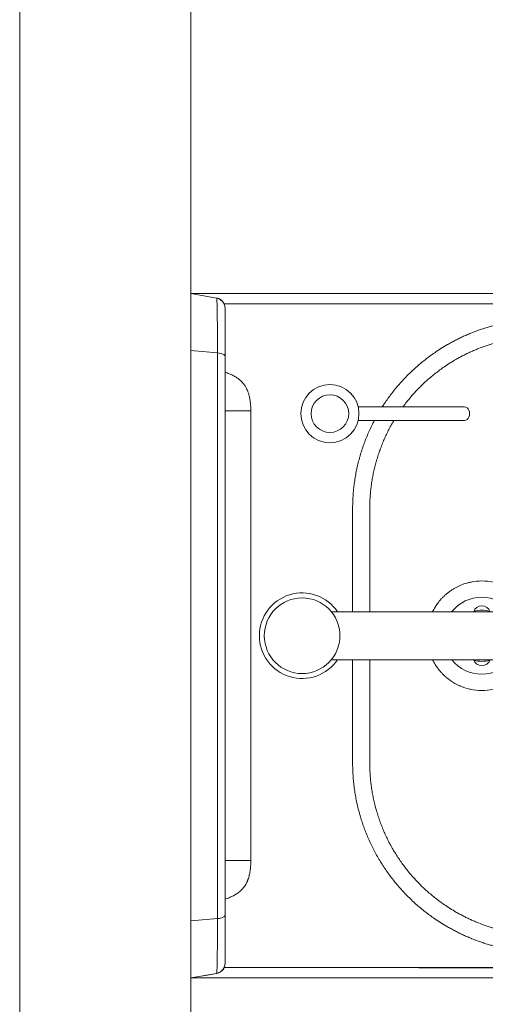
# Model space of a CAD drawing. Header units: centimetres. Extents: x 100159 to 225226, y -81380 to -23241.
# Tile 31 of 139: x 202755 to 202782, y -65366 to -65308. Entities that reach past the tile are written whole.
import ezdxf
from ezdxf.xclip import XClip

# ---------------------------------------------------------------- set-up
doc = ezdxf.new("R2010")
doc.units = ezdxf.units.CM
doc.header["$XCLIPFRAME"] = 2
doc.layers.get('0').update_dxf_attribs({"lineweight": 5})
doc.layers.add('10', color=252, linetype='Continuous', lineweight=5)
doc.layers.add('DDL- CLOISONS DOUBLAGES', color=1, linetype='Continuous', lineweight=5)
doc.layers.add('23', color=63, linetype='Continuous')
doc.layers.add('DDL-PLAN MASSE PAYSAGE', color=7, linetype='Continuous')

# ---------------------------------------------------------------- blocks, each defined once
blk = doc.blocks.new('Lave mains à commande non manuelle')
at = {"color": 0}
for p, q in [((-200.95, 0), (-200.95, -303.32)), ((-200.95, 0), (-200.73, -1.22)), ((-198.29, -15.04), (-200.95, 0)), ((-200.95, 0), (-200.95, 0)), ((-200.95, 0), (199.05, 0)), ((-166.22, -15.55), (-167.61, 0)), ((165.72, 0), (164.33, -15.55)), ((199.05, 0), (196.4, -15.04)), ((199.04, -0.1), (199.06, 0)), ((199.05, -303.32), (199.05, 0)), ((198.83, -1.25), (199.02, -0.22)), ((199.02, -0.22), (199.04, -0.1)), ((-199.63, -7.49), (-198.29, -15.04)), ((-199.62, -7.49), (-198.29, -15.04)), ((196.4, -15.04), (197.74, -7.49)), ((196.4, -15.04), (197.74, -7.49)), ((-198.29, -15.04), (-198.29, -15.04)), ((-198.29, -15.04), (-198.22, -15.39)), ((-198.29, -15.04), (-198.29, -15.04)), ((-198.29, -15.04), (-198.29, -15.04)), ((-197.82, -16.53), (-197.34, -17.38)), ((164.33, -15.55), (-166.22, -15.55)), ((195.45, -17.38), (195.93, -16.53)), ((196.33, -15.39), (196.4, -15.04)), ((196.4, -15.04), (196.4, -15.04)), ((196.4, -15.04), (196.4, -15.04)), ((196.4, -15.04), (196.4, -15.04)), ((-197.34, -17.38), (-196.05, -18.75)), ((-196.5, -18.3), (-195.85, -18.86)), ((-196.37, -18.41), (-196.14, -18.61)), ((-196.05, -18.75), (-194.35, -19.67)), ((-194.95, -303.32), (-194.95, -19.35)), ((-194.95, -19.35), (-194.95, -33.88)), ((-194.35, -19.67), (-192.38, -20)), ((190.5, -20), (-192.39, -20)), ((-192.37, -20), (-192.38, -20)), ((-132.38, -20), (-132.38, -35)), ((-24.65, -20), (-24.65, -20.05)), ((-11.24, -20.05), (-24.65, -20.05)), ((-23.79, -20), (-23.79, -20.05)), ((-23.71, -20.05), (-23.71, -20.1)), ((-20.51, -20.1), (-23.71, -20.1)), ((-23.1, -20.05), (-23.1, -20.1)), ((-21.12, -20.05), (-21.12, -20.1)), ((-20.51, -20.05), (-20.51, -20.1)), ((-20.23, -20.05), (-20.23, -20.1)), ((-14.85, -20.1), (-20.23, -20.1)), ((-19.24, -20), (-19.24, -20.05)), ((-18.38, -20), (-18.38, -20.05)), ((-14.85, -20.05), (-14.85, -20.1)), ((-14.45, -20.05), (-14.45, -20.1)), ((-9.7, -20.1), (-14.45, -20.1)), ((-13.23, -20.05), (-13.23, -20.1)), ((-11.24, -20), (-11.24, -20.05)), ((-10.91, -20), (-10.91, -20.1)), ((-10.76, -20), (-10.76, -20.05)), ((-10.76, -20.05), (-4.59, -20.05)), ((-9.7, -20.05), (-9.7, -20.1)), ((-9.19, -20.05), (-9.19, -20.1)), ((-7.98, -20.1), (-9.19, -20.1)), ((-9.04, -20), (-9.04, -20.05)), ((-7.98, -20.05), (-7.98, -20.1)), ((-7.41, -20.05), (-7.41, -20.1)), ((-3.43, -20.1), (-7.41, -20.1)), ((-6.8, -20.05), (-6.8, -20.1)), ((-6.3, -20), (-6.3, -20.05)), ((-5.32, -20.05), (-5.32, -20.1)), ((-4.59, -20), (-4.59, -20.05)), ((-3.98, -20), (-3.98, -20.05)), ((2.48, -20.05), (-3.98, -20.05)), ((-3.43, -20.05), (-3.43, -20.1)), ((-2.94, -20.05), (-2.94, -20.1)), ((0.25, -20.1), (-2.94, -20.1)), ((-2.34, -20.05), (-2.34, -20.1)), ((-1.91, -20), (-1.91, -20.05)), ((-0.35, -20.05), (-0.35, -20.1)), ((0, -20), (0, -20.05)), ((0.25, -20.05), (0.25, -20.1)), ((0.75, -20.05), (0.75, -20.1)), ((9.1, -20.1), (0.75, -20.1)), ((2.39, -20), (2.39, -20.05)), ((2.48, -20), (2.48, -20.05)), ((2.84, -20), (2.84, -20.1)), ((2.94, -20), (2.94, -20.05)), ((9.17, -20.05), (2.94, -20.05)), ((3.44, -20.05), (3.44, -20.1)), ((4.92, -20.05), (4.92, -20.1)), ((6.41, -20.05), (6.41, -20.1)), ((7.01, -20.05), (7.01, -20.1)), ((9.1, -20.05), (9.1, -20.1)), ((9.17, -20), (9.17, -20.05)), ((9.45, -20), (9.45, -20.1)), ((12.64, -20.1), (9.45, -20.1)), ((10, -20), (10, -20.05)), ((10, -20.05), (16.23, -20.05)), ((10.05, -20.05), (10.05, -20.1)), ((11.71, -20), (11.71, -20.05)), ((12.04, -20.05), (12.04, -20.1)), ((12.64, -20.05), (12.64, -20.1)), ((13.13, -20.05), (13.13, -20.1)), ((21.79, -20.1), (13.13, -20.1)), ((14.52, -20), (14.52, -20.05)), ((15.22, -20.05), (15.22, -20.1)), ((15.83, -20.05), (15.83, -20.1)), ((16.23, -20), (16.23, -20.05)), ((16.53, -20), (16.53, -20.05)), ((22.29, -20.05), (16.53, -20.05)), ((17.81, -20.05), (17.81, -20.1)), ((18.42, -20.05), (18.42, -20.1)), ((18.93, -20), (18.93, -20.05)), ((20.67, -20), (20.67, -20.05)), ((21.19, -20.05), (21.19, -20.1)), ((21.52, -20), (21.52, -20.05)), ((21.79, -20.05), (21.79, -20.1)), ((22.29, -20), (22.29, -20.05)), ((130.49, -20), (130.49, -35)), ((190.49, -20), (192.46, -19.67)), ((192.46, -19.67), (194.16, -18.75)), ((193.05, -19.35), (193.05, -303.32)), ((193.06, -133.21), (193.05, -19.35)), ((193.96, -18.86), (194.48, -18.42)), ((194.16, -18.75), (195.45, -17.38)), ((194.22, -18.63), (194.33, -18.54)), ((151, -24.9), (150.95, -25.01)), ((-132.38, -35), (130.49, -35)), ((136.5, -34.62), (136.38, -34.64)), ((-14.95, -82.1), (-14.95, -187.39)), ((13.05, -82.1), (13.05, -187.39)), ((-134.73, -159.87), (-134.73, -97.75)), ((-126.73, -97.87), (-126.73, -159.87)), ((193.06, -201.96), (193.06, -133.21))]:
    blk.add_line(p, q, dxfattribs=at)
for centre, radius in [((-0.95, -65), 22.1), ((-130.73, -81.22), 17), ((-130.73, -81.22), 11)]:
    blk.add_circle(centre, radius, dxfattribs=at)
for centre, radius, start, end in [((-0.95, -65), 25, 304.05591, 235.94409), ((-0.95, -170), 22.5, 128.86023, 231.16575), ((-0.95, -170), 22.5, 308.8335, 51.14095), ((-13.45, -170), 5, 107.72355, 252.27645), ((-0.95, -170), 15, 162.02818, 197.97305), ((11.55, -170), 5, 287.71904, 72.28096), ((-0.95, -170), 15, 342.1606, 17.8394)]:
    blk.add_arc(centre, radius, start, end, dxfattribs=at)
blk.add_ellipse((-130.73, -159.87), major_axis=(-4, 0), ratio=0.75, start_param=0, end_param=3.141593, dxfattribs=at)
for points, start_tangent, end_tangent in [([(-198.29, -15.04), (-198.27, -15.14)], (0.173716, -0.984796), (0.190714, -0.981646)), ([(-198.29, -15.04), (-198.18, -15.09), (-197.88, -15.13), (-197.24, -15.18)], (0.33437, -0.942442), (0.998949, -0.045826)), ([(-198.27, -15.14), (-198.06, -15.96)], (0.190714, -0.981646), (0.326298, -0.945267)), ([(-198.06, -15.96), (-197.82, -16.53)], (0.326298, -0.945267), (0.42135, -0.906898)), ([(-197.82, -16.53), (-197.59, -16.98)], (0.42135, -0.906898), (0.4968, -0.867865)), ([(-197.59, -16.98), (-197.37, -17.33)], (0.4968, -0.867865), (0.555519, -0.831504)), ([(-197.24, -15.18), (-197.12, -15.19), (-195.98, -15.24), (-194.37, -15.3), (-192.35, -15.35), (-189.92, -15.39), (-187.12, -15.43), (-180.61, -15.5), (-176.16, -15.52), (-172.17, -15.54), (-166.22, -15.55)], (0.998949, -0.045826), (1, -0.000966)), ([(-166.22, -15.55), (-165.96, -17.32), (-165.52, -18.74)], (0.088614, -0.996066), (0.377882, -0.925854)), ([(163.61, -18.78), (164.06, -17.37), (164.33, -15.55)], (0.386986, 0.922086), (0.088608, 0.996067)), ([(164.33, -15.55), (170.28, -15.54), (174.27, -15.52), (178.72, -15.5), (185.23, -15.43), (188.03, -15.39), (190.46, -15.35), (192.48, -15.3), (194.09, -15.24), (195.23, -15.19), (195.36, -15.18)], (1, 0.000966), (0.998944, 0.045948)), ([(195.36, -15.18), (195.99, -15.13), (196.29, -15.09), (196.4, -15.04)], (0.998944, 0.045948), (0.33437, 0.942442)), ([(195.45, -17.38), (195.66, -17.04)], (0.562965, 0.826481), (0.506887, 0.862013)), ([(195.66, -17.04), (195.93, -16.53)], (0.506887, 0.862013), (0.421377, 0.906886)), ([(195.93, -16.53), (196.17, -15.96)], (0.421377, 0.906886), (0.326473, 0.945207)), ([(196.17, -15.96), (196.38, -15.14)], (0.326473, 0.945207), (0.19074, 0.981641)), ([(196.38, -15.14), (196.4, -15.04)], (0.19074, 0.981641), (0.173716, 0.984796)), ([(196.4, -15.04), (196.4, -15.04), (196.4, -15.04), (196.4, -15.04)], (0.97628, 0.216511), (-0.765628, 0.643283)), ([(-197.37, -17.33), (-196.54, -18.33)], (0.555519, -0.831504), (0.721868, -0.69203)), ([(-196.54, -18.33), (-196.29, -18.56), (-196.03, -18.76)], (0.721868, -0.69203), (0.793957, -0.607974)), ([(-196.03, -18.76), (-194.93, -19.43)], (0.793957, -0.607974), (0.905348, -0.424671)), ([(-194.93, -19.43), (-194.48, -19.62), (-194.29, -19.69)], (0.905348, -0.424671), (0.948412, -0.317042)), ([(-194.29, -19.69), (-192.52, -20)], (0.948412, -0.317042), (0.999708, -0.024171)), ([(-192.52, -20), (-192.38, -20)], (0.999708, -0.024171), (1, 0)), ([(-165.52, -18.74), (-164.95, -19.67), (-164.65, -19.9)], (0.377882, -0.925854), (0.87439, -0.485223)), ([(-164.65, -19.9), (-164.29, -20)], (0.87439, -0.485223), (1, -0.000016)), ([(-153.66, -23.32), (-154.04, -22.46), (-154.93, -20.03)], (-0.409433, 0.91234), (-0.31302, 0.949746)), ([(153.04, -20.03), (152.15, -22.46), (151.72, -23.44)], (-0.313082, -0.949726), (-0.413616, -0.910451)), ([(162.4, -20), (163.04, -19.69), (163.1, -19.63)], (1, 0.000016), (0.692503, 0.721415)), ([(163.1, -19.63), (163.61, -18.78)], (0.692503, 0.721415), (0.386986, 0.922086)), ([(190.49, -20), (190.63, -20)], (1, 0), (0.999721, 0.023619)), ([(190.63, -20), (192.35, -19.71)], (0.999721, 0.023619), (0.951271, 0.308357)), ([(192.35, -19.71), (192.53, -19.65), (193, -19.45)], (0.951271, 0.308357), (0.908873, 0.417074)), ([(193, -19.45), (194.06, -18.83)], (0.908873, 0.417074), (0.804554, 0.593879)), ([(194.06, -18.83), (194.3, -18.64), (194.56, -18.41)], (0.804554, 0.593879), (0.73474, 0.678349)), ([(194.56, -18.41), (195.45, -17.38)], (0.73474, 0.678349), (0.562965, 0.826481)), ([(-153.52, -23.63), (-153.66, -23.32)], (-0.420356, 0.907359), (-0.409433, 0.91234)), ([(-152.89, -24.9), (-153.52, -23.63)], (-0.468657, 0.88338), (-0.420356, 0.907359)), ([(-152.78, -25.11), (-152.89, -24.9)], (-0.477393, 0.87869), (-0.468657, 0.88338)), ([(-151.25, -27.54), (-152.22, -26.09), (-152.78, -25.11)], (-0.591716, 0.806147), (-0.477393, 0.87869)), ([(-150.91, -27.99), (-151.25, -27.54)], (-0.61555, 0.788098), (-0.591716, 0.806147)), ([(-150.14, -28.91), (-150.91, -27.99)], (-0.667693, 0.744437), (-0.61555, 0.788098)), ([(149.02, -27.99), (148.15, -29.02), (147.99, -29.19)], (-0.61555, -0.788098), (-0.684762, -0.728767)), ([(149.17, -27.8), (149.02, -27.99)], (-0.60532, -0.795982), (-0.61555, -0.788098)), ([(150.95, -25.01), (150.33, -26.09), (149.17, -27.8)], (-0.473121, -0.880998), (-0.60532, -0.795982)), ([(151.63, -23.63), (151, -24.9)], (-0.420356, -0.907359), (-0.468657, -0.88338)), ([(151.72, -23.44), (151.63, -23.63)], (-0.413616, -0.910451), (-0.420356, -0.907359)), ([(-194.95, -33.88), (-194.95, -65.14), (-194.96, -93.92), (-194.96, -120.41), (-194.97, -144.79), (-194.97, -167.24), (-194.97, -187.94), (-194.97, -207.06), (-194.97, -224.78), (-194.96, -241.29), (-194.95, -256.75), (-194.95, -268.51)], (-0.000126, -1), (0.000651, -1)), ([(-149.62, -29.46), (-150.04, -29.02), (-150.14, -28.91)], (-0.700618, 0.713537), (-0.667693, 0.744437)), ([(-148.21, -30.74), (-149.62, -29.46)], (-0.780018, 0.625758), (-0.700618, 0.713537)), ([(-147.63, -31.18), (-148.21, -30.74)], (-0.808029, 0.589143), (-0.780018, 0.625758)), ([(-146.94, -31.66), (-147.45, -31.31), (-147.63, -31.18)], (-0.837869, 0.545872), (-0.808029, 0.589143)), ([(-145.39, -32.55), (-146.94, -31.66)], (-0.891999, 0.452038), (-0.837869, 0.545872)), ([(-144.36, -33.03), (-144.43, -33), (-145.39, -32.55)], (-0.91916, 0.393884), (-0.891999, 0.452038)), ([(-143.51, -33.37), (-144.36, -33.03)], (-0.937246, 0.348669), (-0.91916, 0.393884)), ([(-142.65, -33.67), (-143.51, -33.37)], (-0.951923, 0.306337), (-0.937246, 0.348669)), ([(-140.93, -34.15), (-142.65, -33.67)], (-0.972979, 0.230895), (-0.951923, 0.306337)), ([(-139.86, -34.38), (-140.93, -34.15)], (-0.981859, 0.189611), (-0.972979, 0.230895)), ([(-138.71, -34.57), (-139.86, -34.38)], (-0.98864, 0.150304), (-0.981859, 0.189611)), ([(137.97, -34.38), (136.5, -34.62)], (-0.981859, -0.189611), (-0.990138, -0.140099)), ([(139.04, -34.15), (137.97, -34.38)], (-0.972952, -0.231008), (-0.981859, -0.189611)), ([(140.25, -33.83), (139.04, -34.15)], (-0.959209, -0.282699), (-0.972952, -0.231008)), ([(141.62, -33.37), (140.25, -33.83)], (-0.937246, -0.348669), (-0.959209, -0.282699)), ([(142.16, -33.16), (141.62, -33.37)], (-0.926297, -0.376793), (-0.937246, -0.348669)), ([(143.5, -32.55), (142.54, -33), (142.16, -33.16)], (-0.891999, -0.452038), (-0.926297, -0.376793)), ([(144.46, -32.02), (143.5, -32.55)], (-0.860432, -0.509565), (-0.891999, -0.452038)), ([(145.74, -31.18), (145.56, -31.31), (144.46, -32.02)], (-0.808029, -0.589143), (-0.860432, -0.509565)), ([(145.98, -31), (145.74, -31.18)], (-0.796733, -0.604332), (-0.808029, -0.589143)), ([(147.73, -29.46), (145.98, -31)], (-0.700618, -0.713537), (-0.796733, -0.604332)), ([(147.99, -29.19), (147.73, -29.46)], (-0.684762, -0.728767), (-0.700618, -0.713537)), ([(-138.39, -34.62), (-138.71, -34.57)], (-0.990138, 0.140099), (-0.98864, 0.150304)), ([(-132.38, -35), (-136.93, -34.79), (-138.39, -34.62)], (-1, 0), (-0.990138, 0.140099)), ([(136.38, -34.64), (135.04, -34.79), (130.49, -35)], (-0.990683, -0.136191), (-1, 0)), ([(13.05, -94.52), (25.17, -94.52), (31.88, -94.51), (38.6, -94.51), (41.73, -94.5), (44.86, -94.5), (51.13, -94.49), (53.76, -94.48), (56.39, -94.48), (59.02, -94.48), (61.65, -94.48), (63.24, -94.48), (64.03, -94.48), (64.83, -94.48), (65.6, -94.49), (66.38, -94.49), (67.93, -94.49), (68.32, -94.49), (68.71, -94.49), (69.09, -94.49), (69.48, -94.49), (70.26, -94.49), (71.03, -94.49), (71.83, -94.49), (72.62, -94.49), (73.41, -94.5), (74.21, -94.51), (75.79, -94.54), (77.38, -94.59), (80.55, -94.75), (82.07, -94.85), (83.59, -94.97), (84.47, -95.05), (85.36, -95.14), (87.13, -95.34), (88.89, -95.57), (92.4, -96.13), (94.15, -96.45), (95.9, -96.8), (99.35, -97.57), (101.07, -98), (102.77, -98.46), (103.62, -98.7), (104.47, -98.94), (106.15, -99.45), (107.84, -99.99), (109.53, -100.55), (111.21, -101.15), (112.87, -101.77), (116.17, -103.1), (119.43, -104.53), (122.64, -106.06), (128.87, -109.42), (131.87, -111.23), (134.81, -113.14), (137.7, -115.13), (140.52, -117.22), (145.95, -121.67), (148.54, -124), (151.06, -126.41), (153.5, -128.91), (155.87, -131.48), (158.15, -134.12), (160.34, -136.83), (164.48, -142.45), (166.9, -146.13), (169.18, -149.9), (169.82, -151.03), (170.45, -152.17), (171.71, -154.53), (172.9, -156.91), (174.04, -159.33), (174.59, -160.54), (175.12, -161.77), (175.64, -163), (176.14, -164.23), (178.01, -169.23), (178.44, -170.5), (178.85, -171.77), (179.25, -173.04), (179.63, -174.32), (180.35, -176.89), (180.52, -177.52), (180.68, -178.15), (180.76, -178.47), (180.84, -178.78), (180.92, -179.13), (181.01, -179.48), (181.28, -180.65), (181.34, -180.9), (181.4, -181.14), (181.44, -181.32), (181.48, -181.5), (181.7, -182.52), (181.8, -183.03), (181.91, -183.54), (181.93, -183.66), (181.96, -183.79), (181.97, -183.87), (181.99, -183.94), (182.04, -184.19), (182.08, -184.44), (182.18, -184.94), (182.26, -185.44), (182.32, -185.79), (182.38, -186.14), (182.43, -186.49), (182.48, -186.83), (182.52, -187.09), (182.56, -187.35), (182.59, -187.61), (182.62, -187.86), (182.66, -188.12), (182.69, -188.38), (182.75, -188.9), (182.76, -189.03), (182.78, -189.17), (182.8, -189.41), (182.83, -189.65), (182.88, -190.16), (182.93, -190.66), (182.98, -191.17), (183.02, -191.68), (183.04, -191.93), (183.06, -192.18), (183.09, -192.46), (183.11, -192.73), (183.13, -193.01), (183.15, -193.29), (183.16, -193.54), (183.18, -193.79), (183.2, -194.05), (183.21, -194.3), (183.24, -194.78), (183.26, -195.16), (183.28, -195.54), (183.29, -195.74), (183.29, -195.93), (183.3, -196.13), (183.31, -196.34), (183.32, -196.55), (183.32, -196.76), (183.33, -196.94), (183.33, -197.12), (183.34, -197.3), (183.34, -197.48), (183.35, -197.6), (183.35, -197.71), (183.35, -197.82), (183.35, -197.93), (183.35, -198.03), (183.35, -198.13), (183.36, -198.23), (183.36, -198.33), (183.36, -198.53), (183.36, -198.73), (183.36, -198.83), (183.36, -198.92), (183.36, -198.97), (183.36, -199.03), (183.36, -199.12), (183.35, -199.22), (183.35, -199.31), (183.35, -199.42), (183.35, -199.48), (183.35, -199.55), (183.35, -199.64), (183.35, -199.74), (183.35, -199.83), (183.35, -199.93), (183.35, -200.02), (183.35, -200.12), (183.34, -200.55), (183.34, -201.07), (183.33, -201.6), (183.33, -202.13), (183.32, -202.65), (183.31, -203.8), (183.31, -204)], (1, -0.000362), (-0.009347, -0.999956)), ([(172.05, -185.21), (172.01, -185.05), (171.92, -184.59), (171.72, -183.67), (171.64, -183.34), (171.54, -182.89), (171.29, -181.82), (171.21, -181.5), (171.14, -181.19), (170.99, -180.61), (170.85, -180.04), (170.69, -179.47), (170.04, -177.13), (169.69, -175.97), (169.33, -174.81), (168.95, -173.65), (168.56, -172.5), (166.87, -167.95), (166.41, -166.82), (165.94, -165.7), (165.46, -164.59), (164.96, -163.48), (163.92, -161.28), (162.84, -159.11), (161.69, -156.96), (161.12, -155.92), (160.53, -154.89), (158.46, -151.45), (156.25, -148.11), (152.49, -142.99), (150.49, -140.52), (148.42, -138.11), (146.27, -135.78), (144.05, -133.51), (141.76, -131.31), (139.39, -129.18), (134.45, -125.14), (131.89, -123.24), (129.26, -121.42), (126.58, -119.69), (123.85, -118.04), (118.19, -114.99), (115.27, -113.6), (112.31, -112.3), (109.31, -111.09), (107.79, -110.52), (106.27, -109.98), (104.73, -109.47), (103.19, -108.98), (101.67, -108.52), (100.9, -108.3), (100.13, -108.08), (98.57, -107.67), (97.01, -107.28), (93.86, -106.57), (92.27, -106.25), (90.68, -105.96), (87.5, -105.46), (85.91, -105.25), (84.31, -105.07), (83.52, -104.99), (82.72, -104.92), (81.33, -104.8), (79.94, -104.71), (77.02, -104.57), (75.54, -104.53), (74.06, -104.5), (73.31, -104.49), (72.55, -104.48), (71.79, -104.48), (71.02, -104.48), (70.26, -104.48), (69.49, -104.48), (69.1, -104.48), (68.71, -104.48), (68.31, -104.48), (67.92, -104.48), (66.36, -104.47), (65.58, -104.47), (64.8, -104.47), (64.01, -104.47), (63.23, -104.47), (61.65, -104.47), (59.03, -104.47), (56.4, -104.47), (53.77, -104.47), (51.15, -104.47), (44.88, -104.48), (41.75, -104.49), (38.61, -104.49), (31.89, -104.5), (25.17, -104.5), (13.05, -104.5)], (-0.200999, 0.979592), (-1, 0.000342)), ([(-19.71, -144.08), (-18.66, -143.35)], (0.809949, 0.5865), (0.832701, 0.553723)), ([(-18.66, -143.35), (-18.44, -143.2), (-18.11, -143)], (0.832701, 0.553723), (0.84389, 0.536516)), ([(-18.11, -143), (-17.68, -142.72)], (0.84389, 0.536516), (0.85245, 0.522809)), ([(-17.68, -142.72), (-15.01, -141.26)], (0.85245, 0.522809), (0.898258, 0.439469)), ([(13.12, -141.25), (15.81, -142.73)], (0.898269, -0.439445), (0.852079, -0.523413)), ([(15.81, -142.73), (16.24, -143)], (0.852079, -0.523413), (0.843668, -0.536865)), ([(16.24, -143), (16.56, -143.21), (16.78, -143.36)], (0.843668, -0.536865), (0.832513, -0.554005)), ([(16.78, -143.36), (17.83, -144.08)], (0.832513, -0.554005), (0.809859, -0.586625)), ([(-26.26, -150.42), (-25.12, -149.03)], (0.611801, 0.791011), (0.655351, 0.755324)), ([(-25.12, -149.03), (-24.08, -147.89)], (0.655351, 0.755324), (0.691006, 0.722849)), ([(-24.08, -147.89), (-23.55, -147.35)], (0.691006, 0.722849), (0.707916, 0.706297)), ([(-23.55, -147.35), (-23.23, -147.03), (-23, -146.81)], (0.707916, 0.706297), (0.724703, 0.689061)), ([(-23, -146.81), (-22.41, -146.27)], (0.724703, 0.689061), (0.741723, 0.670706)), ([(-22.41, -146.27), (-19.71, -144.08)], (0.741723, 0.670706), (0.809949, 0.5865)), ([(17.83, -144.08), (20.51, -146.26)], (0.809859, -0.586625), (0.74189, -0.670521)), ([(20.51, -146.26), (21.1, -146.8)], (0.74189, -0.670521), (0.724872, -0.688883)), ([(21.1, -146.8), (21.33, -147.03), (21.65, -147.34)], (0.724872, -0.688883), (0.708095, -0.706118)), ([(21.65, -147.34), (22.18, -147.88)], (0.708095, -0.706118), (0.691096, -0.722763)), ([(22.18, -147.88), (23.23, -149.03)], (0.691096, -0.722763), (0.65535, -0.755325)), ([(23.23, -149.03), (25.17, -151.51)], (0.65535, -0.755325), (0.577816, -0.816167)), ([(-30.53, -157.8), (-30.17, -156.96), (-29.4, -155.35)], (0.381282, 0.924459), (0.457806, 0.889052)), ([(-29.4, -155.35), (-27.74, -152.5)], (0.457806, 0.889052), (0.546668, 0.837349)), ([(-27.74, -152.5), (-27.15, -151.63), (-26.26, -150.42)], (0.546668, 0.837349), (0.611801, 0.791011)), ([(25.17, -151.51), (25.25, -151.61), (25.39, -151.82)], (0.577816, -0.816167), (0.568146, -0.822928)), ([(25.39, -151.82), (28.18, -156.73)], (0.568146, -0.822928), (0.414621, -0.909994)), ([(-31.75, -161.35), (-30.53, -157.8)], (0.270302, 0.962776), (0.381282, 0.924459)), ([(28.18, -156.73), (28.27, -156.95), (28.4, -157.24)], (0.414621, -0.909994), (0.398829, -0.917025)), ([(28.4, -157.24), (30.23, -162.78)], (0.398829, -0.917025), (0.225647, -0.974209)), ([(-32.95, -170), (-32.31, -163.68)], (0, 1), (0.1973, 0.980343)), ([(-32.31, -163.68), (-32.19, -163.1), (-31.75, -161.35)], (0.1973, 0.980343), (0.270302, 0.962776)), ([(30.23, -162.78), (30.3, -163.1), (30.36, -163.36)], (0.225647, -0.974209), (0.207259, -0.978286)), ([(30.36, -163.36), (31.05, -170)], (0.207259, -0.978286), (0, -1)), ([(-32.27, -176.54), (-32.95, -170)], (-0.204173, 0.978935), (0, 1)), ([(31.05, -170), (30.38, -176.54)], (0, -1), (-0.20411, -0.978948))]:
    blk.add_spline(points, degree=3, dxfattribs=dict(at, start_tangent=start_tangent, end_tangent=end_tangent))
for points, knots in [([(-14.94, -94.52), (-18.98, -94.52), (-25.26, -94.52), (-33.77, -94.52), (-39.29, -94.51), (-43.62, -94.5), (-47.8, -94.5), (-51.81, -94.49), (-55.65, -94.48), (-58.28, -94.48), (-60.91, -94.48), (-63.2, -94.48), (-64.87, -94.48), (-65.92, -94.48), (-66.71, -94.48), (-67.49, -94.49), (-68.53, -94.49), (-69.43, -94.49), (-70.21, -94.49), (-70.6, -94.49), (-70.98, -94.49), (-71.5, -94.49), (-72.15, -94.49), (-72.93, -94.49), (-73.72, -94.49), (-74.51, -94.49), (-75.3, -94.5), (-76.36, -94.51), (-77.68, -94.54), (-79.8, -94.61), (-81.89, -94.71), (-83.96, -94.84), (-85.27, -94.95), (-86.36, -95.05), (-87.54, -95.17), (-89.02, -95.34), (-91.37, -95.65), (-93.71, -96.02), (-96.04, -96.45), (-98.36, -96.91), (-100.67, -97.43), (-102.96, -98), (-104.38, -98.38), (-105.51, -98.69), (-106.64, -99.02), (-108.05, -99.44), (-109.74, -99.98), (-111.42, -100.55), (-113.1, -101.15), (-115.32, -101.98), (-118.07, -103.08), (-121.33, -104.51), (-124.21, -105.89), (-126, -106.81), (-126.73, -107.19)], [0, 0, 0, 0, 12.115963, 18.828483, 25.541002, 28.675117, 31.809232, 38.077461, 40.707925, 43.338389, 45.968853, 48.599316, 50.185928, 50.979233, 51.772539, 52.548182, 53.323826, 54.875113, 55.262955, 55.650797, 56.038542, 56.426287, 57.202031, 57.977775, 58.771077, 59.564379, 60.357681, 61.150982, 62.737619, 64.324255, 67.497467, 69.022169, 70.54685, 71.436442, 72.326035, 74.104436, 75.88284, 79.440324, 81.219129, 82.997937, 86.535574, 88.304448, 90.07332, 90.952603, 91.831886, 93.590437, 95.368835, 97.147234, 98.926198, 100.705162, 104.262974, 107.819768, 111.376565, 113.848487, 113.848487, 113.848487, 113.848487]), ([(-126.73, -118.63), (-126.4, -118.43), (-124.22, -117.15), (-121.05, -115.44), (-117.17, -113.58), (-114.21, -112.28), (-111.7, -111.27), (-109.68, -110.52), (-108.16, -109.98), (-106.63, -109.46), (-105.09, -108.97), (-103.81, -108.59), (-102.79, -108.29), (-101.76, -108.01), (-100.46, -107.66), (-98.38, -107.14), (-96.28, -106.67), (-94.17, -106.25), (-92.05, -105.86), (-89.92, -105.53), (-87.8, -105.25), (-86.47, -105.09), (-85.41, -104.99), (-84.41, -104.9), (-83.22, -104.8), (-81.32, -104.67), (-79.39, -104.58), (-77.43, -104.52), (-76.19, -104.5), (-75.2, -104.49), (-74.44, -104.48), (-73.68, -104.48), (-72.91, -104.48), (-72.15, -104.48), (-71.51, -104.48), (-70.99, -104.48), (-70.6, -104.48), (-70.2, -104.48), (-69.42, -104.48), (-68.51, -104.48), (-67.47, -104.47), (-66.69, -104.47), (-65.9, -104.47), (-64.85, -104.47), (-63.19, -104.47), (-60.92, -104.47), (-58.29, -104.47), (-55.66, -104.47), (-51.82, -104.48), (-47.82, -104.48), (-43.64, -104.49), (-39.31, -104.5), (-33.78, -104.5), (-25.26, -104.51), (-18.98, -104.5), (-14.94, -104.5)], [84.001649, 84.001649, 84.001649, 84.001649, 85.146295, 91.580928, 94.815146, 98.049804, 101.285649, 102.903409, 104.520804, 106.137199, 107.752898, 109.350462, 110.149749, 110.949308, 112.558795, 114.169331, 117.393615, 119.014798, 120.631745, 123.853906, 125.459837, 127.063178, 127.864728, 128.668717, 130.054725, 131.450556, 134.380836, 135.857628, 137.341348, 138.087915, 138.842031, 139.604061, 140.374752, 141.137354, 141.909348, 142.298824, 142.690878, 143.083771, 143.476221, 145.039351, 145.817238, 146.592626, 147.383382, 148.171462, 149.747913, 152.368489, 154.99603, 157.623415, 160.250201, 166.515336, 169.650082, 172.7865, 179.506245, 186.22445, 198.342204, 198.342204, 198.342204, 198.342204]), ([(-134.73, -111.84), (-135.39, -112.27), (-137.03, -113.34), (-139.6, -115.12), (-143.36, -117.91), (-146.98, -120.87), (-150.45, -123.99), (-152.97, -126.4), (-155.41, -128.89), (-157.77, -131.46), (-160.05, -134.1), (-162.98, -137.72), (-165.92, -141.72), (-168.81, -146.11), (-170.56, -149), (-171.71, -151.03), (-172.57, -152.57), (-173.61, -154.52), (-174.8, -156.91), (-175.75, -158.92), (-176.48, -160.54), (-177.01, -161.77), (-177.53, -163), (-178.54, -165.47), (-179.47, -167.97), (-180.33, -170.5), (-180.74, -171.77), (-181.14, -173.04), (-181.65, -174.74), (-182.07, -176.24), (-182.41, -177.52), (-182.54, -178.05), (-182.65, -178.47), (-182.73, -178.79), (-182.81, -179.13), (-182.97, -179.75), (-183.1, -180.34), (-183.23, -180.9), (-183.28, -181.12), (-183.33, -181.32), (-183.43, -181.78), (-183.55, -182.35), (-183.69, -183.03), (-183.77, -183.41), (-183.82, -183.66), (-183.84, -183.77), (-183.86, -183.87), (-183.89, -184), (-183.93, -184.19), (-183.99, -184.53), (-184.07, -184.94), (-184.15, -185.39), (-184.21, -185.79), (-184.27, -186.14), (-184.32, -186.49), (-184.37, -186.8), (-184.41, -187.09), (-184.45, -187.35), (-184.48, -187.61), (-184.51, -187.86), (-184.55, -188.12), (-184.59, -188.47), (-184.62, -188.77), (-184.65, -189.03), (-184.67, -189.2), (-184.69, -189.41), (-184.73, -189.74), (-184.77, -190.16), (-184.82, -190.66), (-184.87, -191.17), (-184.9, -191.59), (-184.93, -191.93), (-184.95, -192.19), (-184.98, -192.46), (-185, -192.73), (-185.02, -193.01), (-185.04, -193.28), (-185.05, -193.54), (-185.07, -193.79), (-185.09, -194.05), (-185.11, -194.38), (-185.13, -194.75), (-185.15, -195.16), (-185.16, -195.48), (-185.18, -195.74), (-185.18, -195.93), (-185.19, -196.13), (-185.2, -196.34), (-185.21, -196.55), (-185.21, -196.75), (-185.22, -196.94), (-185.22, -197.12), (-185.23, -197.3), (-185.23, -197.46), (-185.24, -197.6), (-185.24, -197.71), (-185.24, -197.82), (-185.24, -197.93), (-185.24, -198.03), (-185.24, -198.13), (-185.25, -198.23), (-185.25, -198.36), (-185.25, -198.53), (-185.25, -198.7), (-185.25, -198.83), (-185.25, -198.91), (-185.25, -198.97), (-185.25, -199.04), (-185.25, -199.12), (-185.24, -199.22), (-185.24, -199.32), (-185.24, -199.4), (-185.24, -199.48), (-185.24, -199.56), (-185.24, -199.64), (-185.24, -199.74), (-185.24, -199.83), (-185.24, -199.93), (-185.24, -200.02), (-185.23, -200.23), (-185.23, -200.58), (-185.23, -201.07), (-185.22, -201.6), (-185.22, -202.13), (-185.21, -202.86), (-185.2, -203.49), (-185.2, -203.93), (-185.2, -204)], [123.105072, 123.105072, 123.105072, 123.105072, 125.464204, 128.973197, 132.482191, 139.499635, 142.989252, 146.47887, 149.968394, 153.457917, 156.947079, 160.436242, 167.414748, 171.818092, 176.221439, 177.52578, 178.830122, 181.501498, 184.169158, 186.836816, 188.171655, 189.506493, 190.840923, 192.175352, 197.512402, 198.84748, 200.182558, 201.517085, 202.851612, 205.518795, 206.171877, 206.824958, 207.150816, 207.476674, 207.833271, 208.189869, 209.393663, 209.647691, 209.901718, 210.086199, 210.27068, 211.30954, 211.828944, 212.348348, 212.474995, 212.601642, 212.682454, 212.763266, 213.017509, 213.271751, 213.779463, 214.287175, 214.639337, 214.9915, 215.343662, 215.695825, 215.955619, 216.215414, 216.475209, 216.735004, 216.994748, 217.254492, 217.77398, 217.912121, 218.050262, 218.292737, 218.535211, 219.042811, 219.55041, 220.059053, 220.567695, 220.821305, 221.074915, 221.352489, 221.630064, 221.906339, 222.182615, 222.437046, 222.691476, 222.944839, 223.198203, 223.683318, 224.064842, 224.44504, 224.636065, 224.82709, 225.034614, 225.242139, 225.450452, 225.658765, 225.84056, 226.022354, 226.204149, 226.385943, 226.498566, 226.611189, 226.723812, 226.836435, 226.931723, 227.027011, 227.130943, 227.234875, 227.434172, 227.633469, 227.728845, 227.82422, 227.876326, 227.928431, 228.023597, 228.118763, 228.21474, 228.318424, 228.383204, 228.447984, 228.543235, 228.638486, 228.733911, 228.829336, 228.924655, 229.019974, 229.447006, 229.97425, 230.501493, 231.028719, 231.555945, 232.705793, 232.901985, 232.901985, 232.901985, 232.901985]), ([(-173.94, -185.21), (-173.92, -185.15), (-173.88, -184.95), (-173.78, -184.44), (-173.65, -183.87), (-173.53, -183.3), (-173.39, -182.68), (-173.24, -182.07), (-173.1, -181.5), (-173.01, -181.1), (-172.88, -180.61), (-172.74, -180.04), (-172.43, -178.88), (-172.05, -177.52), (-171.59, -175.97), (-171.22, -174.81), (-170.85, -173.65), (-170.07, -171.35), (-169.22, -169.07), (-168.3, -166.82), (-167.83, -165.7), (-167.35, -164.59), (-166.68, -163.11), (-165.82, -161.28), (-164.73, -159.1), (-163.79, -157.32), (-163.01, -155.92), (-161.96, -154.07), (-160.37, -151.44), (-157.74, -147.44), (-155.06, -143.8), (-152.4, -140.51), (-150.32, -138.1), (-148.17, -135.76), (-145.95, -133.49), (-143.66, -131.3), (-140.5, -128.46), (-137.51, -126.01), (-135.27, -124.33), (-134.73, -123.93)], [0, 0, 0, 0, 0.160344, 0.625039, 1.567364, 1.906024, 2.37157, 3.470051, 3.794397, 4.118334, 4.70996, 5.303041, 5.896338, 8.321175, 9.535344, 10.750024, 11.965757, 13.18171, 18.041061, 19.255735, 20.47023, 21.685219, 22.900415, 25.329514, 27.759266, 30.19292, 31.381207, 32.569195, 36.579024, 40.587228, 46.94213, 50.119229, 53.294501, 56.469062, 59.644103, 62.820463, 65.997312, 72.382847, 74.397859, 74.397859, 74.397859, 74.397859])]:
    blk.add_open_spline(points, degree=3, knots=knots, dxfattribs=at)
blk = doc.blocks.new('17.07 CADASTRE')
at = {"layer": '23'}
h = blk.add_hatch(dxfattribs=at)
h.set_pattern_fill('CROSS', color=9, scale=0.122312, angle=-74.5126)
h.set_pattern_definition([(285.487436, (-1752.3689, 119.6183), (0.95587097, -0.5410825), [0.38833935, -1.16501804]), (15.487436, (-1752.5042, 119.37936), (0.5410825, 0.95587097), [0.38833935, -1.16501804])])
h.paths.add_polyline_path([(296.55556, 77.11111), (237.11111, 55.33333), (234.33333, 63.88889), (230.22222, 79.22222), (287.33333, 104.77778), (286, 108.66667), (283.76394, 107.68378), (283.58559, 107.68378), (284.55556, 108.11111), (281.77778, 113.77778), (279.55556, 117), (276.88889, 119.55556), (274.22222, 121.22222), (271, 122.22222), (267.22222, 123.77778), (264.11111, 125.44444), (253.88889, 127.66667), (249.22222, 128.44444), (241, 128.11111), (233.11111, 127.44444), (216.88889, 124.44444), (201.66667, 120.77778), (176.22222, 114.11111), (165.55556, 111.11111), (124.55556, 102.44444), (122.33333, 102.22222), (76.77778, 95.66667), (65.22222, 94.33333), (35.44444, 90.11111), (31.66667, 89.66667), (13.22222, 87.017), (13.22222, 11), (305.95299, 11), (306.33333, 20.88889), (306.45707, 20.9101), (306.77778, 27.44444), (306.55556, 41.22222), (304.88889, 48.66667)])
h.paths.add_polyline_path([(382.44444, 188.11188), (366.22222, 179.88889), (324.33333, 156.22222), (321.55556, 150.11111), (319.88889, 143.22222), (318.44444, 140), (316.33333, 136.44444), (312.88889, 132.22222), (311, 129.55556), (309.66667, 127), (309.22222, 124.88889), (309.11111, 121.55556), (313, 67.11111), (320.88889, 34.55556), (323.88889, 23), (326.72035, 11), (382.44444, 11)])
h.paths.add_polyline_path([(114.44136, 168.6821), (114.55556, 172.22222), (114.76504, 174.0552), (114.88889, 176.11111), (115.44444, 180), (117, 187), (119.8073, 200.74299), (131.77778, 243.33333), (132.66667, 246.88889), (134.33333, 259.77778), (123.88889, 263.88889), (95.58908, 275.58763), (95.77778, 276.11111), (116.44444, 322.66667), (114.8673, 324.73949), (110, 330.77778), (101, 340.11111), (94.77778, 345.88889), (88.11111, 351.33333), (84.33333, 354.22222), (77.66667, 358.66667), (70, 363), (64.66667, 366.77778), (62.66667, 368.55556), (61, 370.77778), (59.66667, 373.33333), (57.44444, 376.44444), (55, 379.88889), (50.44444, 384.11111), (47.77778, 386.11111), (42.88889, 389.33333), (34.77778, 392.22222), (29.77778, 390.22222), (28, 389.11111), (23.44444, 385.11111), (19.59637, 381.15309), (45.33333, 361.11111), (41.87026, 356.75434), (41.55556, 357), (39.11111, 354), (13.22222, 374.34127), (13.22222, 359.88889), (17.11111, 358.44444), (17.55556, 359.44444), (21.11111, 358), (20.77778, 357), (22.55556, 356.33333), (22.88889, 357.33333), (29.22222, 354.88889), (26.33333, 347.66667), (22.88889, 349), (21.55556, 345.66667), (17.88889, 347.11111), (18.55556, 348.88889), (13.22222, 350.98039), (13.22222, 268.87156), (22.44444, 266.33333), (20.33333, 258.44444), (13.22222, 260.46687), (13.22222, 114.18673), (18.44444, 116), (18.88889, 112.77778), (28.88889, 113.33333), (38.66667, 115.77778), (41.33333, 115.77778), (59.33333, 118.66667), (82, 120.33333), (98.22222, 123.11111), (115.88889, 127.88889), (114.88889, 141.88889), (114.85317, 142.69841), (114.55556, 146.66667), (114.43478, 152.18196), (114.22222, 157), (114.25853, 160.23102), (114.22222, 161.88889), (114.12318, 164.4996), (114.33333, 166.88889)])
h.paths.add_polyline_path([(35.88889, 199), (33.22222, 200.11111), (35, 204.22222), (37.55556, 203)], flags=16)
h.paths.add_polyline_path([(48.22222, 318.55556), (43.77778, 319.55556), (44.33333, 321.77778), (38.88889, 323), (39, 323.77778), (35, 324.66667), (35.11111, 325.33333), (31.55556, 326.11111), (33.44444, 334.66667), (40.44444, 333), (40.22222, 332.11111), (43.22222, 331.44444), (42.88889, 330), (46, 329.33333), (49, 342.55556), (55.11111, 337.44444), (53, 328.55556), (50.66667, 329.11111)], flags=16)
h.paths.add_polyline_path([(23.88889, 322.55556), (20.55556, 323.22222), (21.11111, 326.22222), (24.55556, 325.55556)], flags=16)
h.paths.add_polyline_path([(19.66667, 324.11111), (14.11111, 325.22222), (14.55556, 327.88889), (20.22222, 326.77778)], flags=16)
h.paths.add_polyline_path([(57.55556, 349), (56.55556, 349.77778), (56, 349.11111), (53.66667, 350.77778), (54, 351.44444), (50.55556, 354.11111), (52.88889, 357.33333), (53.66667, 356.88889), (54.44444, 358), (53.77778, 358.55556), (59.66667, 366.33333), (64.44444, 362.55556), (60.44444, 357.11111), (64.44444, 353.77778), (61.88889, 350.55556), (59.88889, 352.11111)], flags=16)
h.paths.add_polyline_path([(38.66667, 373.44444), (35.77778, 375.88889), (35.44444, 375.55556), (32.33333, 378), (33.11111, 379.11111), (30, 381.44444), (32.44444, 384.77778), (35.55556, 382.22222), (36, 382.88889), (36.88889, 382.33333), (37.88889, 383.66667), (40.44444, 381.44444), (42.88889, 384.66667), (47.77778, 380.88889), (42.88889, 374.55556), (40.77778, 376.22222)], flags=16)
h.paths.add_polyline_path([(64.77778, 393.22222), (55, 404.11111), (51.33333, 405.88889), (50, 405.22222), (47.88889, 404.55556), (45.55556, 404.55556), (44.77778, 404.66667), (43.88889, 405.11111), (34.77778, 392.22222), (42.88889, 389.33333), (47.77778, 386.11111), (50.44444, 384.11111), (55, 379.88889), (57.44444, 376.44444), (59.66667, 373.33333), (61, 370.77778), (62.66667, 368.55556), (64.66667, 366.77778), (70, 363), (77.66667, 358.66667), (84.33333, 354.22222), (88.11111, 351.33333), (94.77778, 345.88889), (101, 340.11111), (110, 330.77778), (112.54641, 327.61875), (117, 349.11111), (122, 359.22222), (113.22222, 363.66667), (115.33333, 367.88889), (104.33333, 373.44444), (104.11111, 373), (103.66667, 373.22222), (103.88889, 373.66667)])
h.paths.add_polyline_path([(60.66667, 391.55556), (67.11111, 388.33333), (66.33333, 386.66667), (70.77778, 384.44444), (67.33333, 377.44444), (61, 380.55556), (61.66667, 381.88889), (57, 384.22222)], flags=16)
h.paths.add_polyline_path([(56.11111, 388.77778), (44.66667, 394.44444), (48.11111, 401.22222), (52.44444, 399.11111), (52.55556, 399.55556), (55.44444, 398.11111), (53.88889, 395), (58.11111, 393)], flags=16)
h.paths.add_polyline_path([(74.33333, 380.88889), (79.66667, 378.22222), (80.33333, 379.55556), (83.44444, 378.11111), (79.33333, 369.88889), (70.88889, 374.22222)], flags=16)
h.paths.add_polyline_path([(87.44444, 378.44444), (92.44444, 376), (90.55556, 372.33333), (90, 372.66667), (88.55556, 369.77778), (93.88889, 367.22222), (90.66667, 360.77778), (81, 365.55556)], flags=16)
h.paths.add_polyline_path([(97.44444, 368.11111), (107.66667, 363.11111), (104.55556, 356.77778), (94.33333, 361.77778)], flags=16)
h.paths.add_polyline_path([(109.22222, 359.88889), (112.44444, 358.22222), (111.77778, 357), (113.22222, 356.22222), (114.44444, 358.66667), (117.66667, 357), (111, 343.44444), (106.66667, 345.55556), (108, 348.33333), (104.44444, 350.11111)], flags=16)
h.paths.add_polyline_path([(138.33333, 392.33333), (139.44444, 392.66667), (142.28889, 398.35556), (133.88889, 402.55556), (137.22222, 409.44444), (142.66667, 406.66667), (143.55556, 408.44444), (146.60033, 406.97844), (147.11111, 408), (146.95359, 409.77778), (132.14425, 409.77778), (130.22222, 406), (122.66667, 409.77778), (88.62716, 409.77778), (92.22222, 408), (85.44444, 394.44444), (81.66667, 396.33333), (82.66667, 398.44444), (80.55556, 399.55556), (81.66667, 401.66667), (77.44444, 403.77778), (80.48059, 409.77778), (77.23587, 409.77778), (74.88889, 405), (69.44444, 407.77778), (69.88889, 408.77778), (67.85663, 409.77778), (56.28758, 409.77778), (58.44444, 408.66667), (64.44444, 402), (64.88889, 402.33333), (65.11111, 402), (64.77778, 401.66667), (68.22222, 397.77778), (70.66667, 396.55556), (71.66667, 398.66667), (76.33333, 396.33333), (75.33333, 394.22222), (83.33333, 390.22222), (84.33333, 392.33333), (89, 390), (88.22222, 388.33333), (88.55556, 388.11111), (88.44444, 387.77778), (96, 383.88889), (97, 386), (105.44444, 381.77778), (104.44444, 379.66667), (118, 372.88889), (119.06289, 372.48008), (121, 372.11111), (123.44444, 372.22222), (123.33333, 372.66667), (123.77778, 372.77778), (123.88889, 372.33333), (124.55556, 372.55556), (126.50265, 373.57143), (127.43678, 374.27203), (128.10526, 375.05848), (128.80789, 376.04216), (120.77778, 380.22222), (120.88889, 380.44444), (117.44444, 382.11111), (119.88889, 386.77778), (123.22222, 385.11111), (123.77778, 386.11111), (131.91159, 381.93429), (136.22222, 390.55556), (136.41667, 390.75), (136.55556, 391), (137.44444, 391.77778)])
h.paths.add_polyline_path([(94.77778, 396.22222), (95.11111, 397), (90.88889, 399.11111), (93, 403.33333), (93.88889, 402.88889), (95.33333, 405.66667), (98, 404.33333), (98.33333, 405), (101.88889, 403.11111), (101.66667, 402.55556), (104.55556, 401.11111), (101.11111, 394), (98.11111, 395.55556), (97.66667, 394.66667)], flags=16)
h.paths.add_polyline_path([(104.77778, 389.44444), (108.22222, 396.33333), (118.66667, 391.22222), (115.66667, 385.22222), (112.88889, 386.55556), (112.44444, 385.66667)], flags=16)

msp = doc.modelspace()

# ---------------------------------------------------------------- linework, layer by layer
at = {"layer": 'DDL- CLOISONS DOUBLAGES', "color": 10}
msp.add_lwpolyline([(202755.104, -64894.17), (202765.104, -64894.17), (202765.104, -65584.217), (202755.104, -65584.217)], close=True, dxfattribs=at)

# ---------------------------------------------------------------- block references
at = {"layer": '10', "xscale": -0.1, "yscale": 0.1, "zscale": 0.1, "rotation": 90}
msp.add_blockref('Lave mains à commande non manuelle', (202765.104, -65344.364), dxfattribs=at)
at = {"layer": 'DDL-PLAN MASSE PAYSAGE', "linetype": 'ByBlock'}
ref = msp.add_blockref('17.07 CADASTRE', (176094.21, -61986.45), dxfattribs=dict(at, xscale=106.2859075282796, yscale=106.2859075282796, zscale=106.2859075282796, rotation=344.5125640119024))
XClip(ref).set_block_clipping_path([(36.599704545, 85.9239172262), (419.7690201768, 192.095693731), (361.9471425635, 400.7723308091), (-21.2221730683, 294.6005543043)])

doc.saveas('drawing.dxf')
